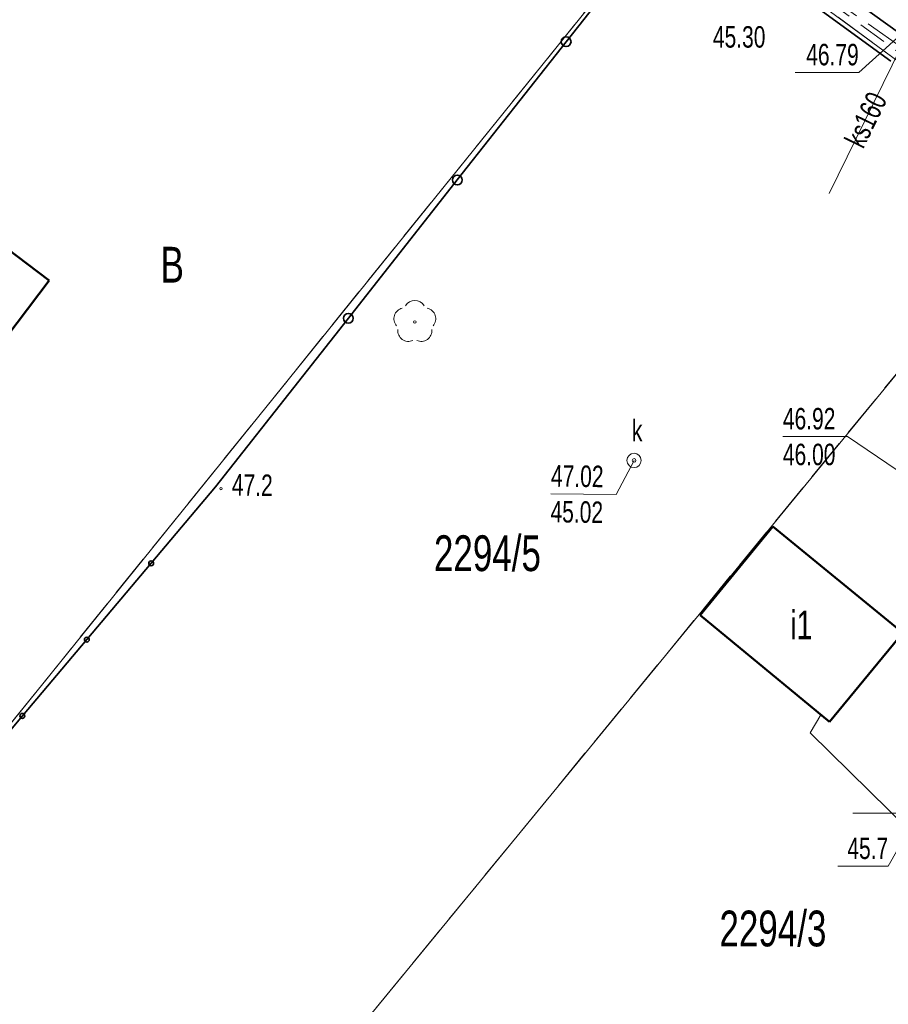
# Model space of a CAD drawing. Header units: millimetres. Extents: x 6552798 to 6553858, y 5859376 to 5860252.
# Tile 12 of 43: x 6553268 to 6553299, y 5859743 to 5859778. Entities that reach past the tile are written whole.
import ezdxf
from ezdxf.enums import TextEntityAlignment as Align

# ---------------------------------------------------------------- set-up
doc = ezdxf.new("R2010")
doc.units = ezdxf.units.MM
for name, pattern in [('1', [0]), ('1_OTKC', [1.5, 1, -0.5]), ('2_EGBU_A', [0]), ('3_SUKP', [0]), ('3_SULO', [0]), ('3_SUPP_P', [2, 1.5, -0.5]), ('3_SUWP', [0]), ('GDE', [0]), ('GUK', [2, 1.5, -0.5])]:
    doc.linetypes.add(name, pattern=pattern)
for name, color, linetype, lineweight in [('Dzialki', 7, 'GDE', 18), ('EGBB_E_T_0', 7, 'Continuous', 20), ('EGBB_L_0', 7, '2_EGBU_A', 50), ('Kontury', 3, 'GUK', 18), ('Numery_dzialek', 7, 'Continuous', 13), ('Numery_konturow', 3, 'Continuous', 13), ('OTK_L_2', 7, '1_OTKC', 18), ('OTO_L_0', 7, 'Continuous', 35), ('OTR_T_1', 7, 'Continuous', 18), ('OTZ_T_0', 3, 'Continuous', 18), ('P_SUEP_L_0', 1, '3_SUPP_P', 18), ('Podzial_sekcyjny_krzyze', 7, '1', 0), ('SUK_E_T_4', 34, 'Continuous', 0), ('SUK_T_3', 34, 'Continuous', 18), ('SUKP_E_T_0', 34, 'Continuous', 0), ('SUKP_L_0', 34, '3_SUKP', 18), ('SUKR_T_0', 34, 'Continuous', 18), ('SUL_L_1', 7, '3_SULO', 35), ('SUWP_L_0', 5, '3_SUWP', 18), ('SUWR_T_0', 5, 'Continuous', 18)]:
    doc.layers.add(name, color=color, linetype=linetype, lineweight=lineweight)
doc.styles.get("Standard").update_dxf_attribs({"font": 'arial.ttf'})

# ---------------------------------------------------------------- blocks, each defined once
blk = doc.blocks.new('2_OTRN')
at = {"linetype": 'Continuous'}
blk.add_circle((0, 0), 0.045, dxfattribs=at)
blk = doc.blocks.new('2_OTZL')
at = {"linetype": 'Continuous'}
blk.add_circle((0, 0), 0.045, dxfattribs=at)
for centre, start, end in [((0, 0.375), 30.1401, 149.8599), ((-0.357, 0.116), 102.1445, 221.86), ((0.357, 0.116), 318.14, 77.8555), ((-0.22, -0.303), 174.1482, 293.8542), ((0.22, -0.303), 246.1458, 5.8518)]:
    blk.add_arc(centre, 0.375, start, end, dxfattribs=at)
blk = doc.blocks.new('4_SUKS')
at = {"linetype": 'Continuous'}
blk.add_circle((0, 0), 0.25, dxfattribs=at)
blk = doc.blocks.new('4_SUPS')
at = {"linetype": 'Continuous'}
blk.add_circle((0, 0), 0.0625, dxfattribs=at)

msp = doc.modelspace()

# ---------------------------------------------------------------- linework, layer by layer
at = {"layer": 'Dzialki'}
for p, q in [((6553261.71, 5859745.26), (6553291.34, 5859781.96)), ((6553304.64, 5859772.19), (6553291.34, 5859781.96)), ((6553304.64, 5859772.19), (6553271.21, 5859731.48))]:
    msp.add_line(p, q, dxfattribs=at)
at = {"layer": 'EGBB_L_0', "linetype": '2_EGBU_A'}
for p, q in [((6553269.411, 5859768.612), (6553261.355, 5859774.695)), ((6553266.956, 5859765.366), (6553269.411, 5859768.612)), ((6553294.71, 5859760.02), (6553292.16, 5859756.92)), ((6553299.25, 5859756.3), (6553294.71, 5859760.02)), ((6553292.16, 5859756.92), (6553296.69, 5859753.19)), ((6553296.69, 5859753.19), (6553299.25, 5859756.3))]:
    msp.add_line(p, q, dxfattribs=at)
at = {"layer": 'Kontury'}
for p, q in [((6553261.71, 5859745.26), (6553291.34, 5859781.96)), ((6553304.64, 5859772.19), (6553291.34, 5859781.96)), ((6553304.64, 5859772.19), (6553277.38, 5859738.99))]:
    msp.add_line(p, q, dxfattribs=at)
at = {"layer": 'OTK_L_2', "linetype": '1_OTKC'}
msp.add_line((6553305.842, 5859771.633), (6553296.047, 5859778.821), dxfattribs=at)
at = {"layer": 'OTO_L_0'}
for p, q in [((6553287.482, 5859776.957), (6553291.287, 5859781.789)), ((6553295.802, 5859778.486), (6553298.83, 5859776.274)), ((6553283.677, 5859772.125), (6553287.482, 5859776.957)), ((6553279.872, 5859767.293), (6553283.677, 5859772.125)), ((6553275.232, 5859761.4), (6553279.872, 5859767.293)), ((6553272.981, 5859758.734), (6553275.232, 5859761.4)), ((6553270.73, 5859756.068), (6553272.981, 5859758.734)), ((6553268.479, 5859753.402), (6553270.73, 5859756.068)), ((6553266.228, 5859750.737), (6553268.479, 5859753.402))]:
    msp.add_line(p, q, dxfattribs=at)
for centre, radius in [((6553287.482, 5859776.957), 0.17), ((6553283.677, 5859772.125), 0.17), ((6553279.872, 5859767.293), 0.17), ((6553272.981, 5859758.734), 0.085), ((6553270.73, 5859756.068), 0.085), ((6553268.479, 5859753.402), 0.085)]:
    msp.add_circle(centre, radius, dxfattribs=at)
at = {"layer": 'P_SUEP_L_0', "linetype": '3_SUPP_P'}
msp.add_line((6553278.396, 5859791.367), (6553299.672, 5859776.429), dxfattribs=at)
at = {"layer": 'Podzial_sekcyjny_krzyze'}
msp.add_line((6553297.5, 5859750), (6553302.5, 5859750), dxfattribs=at)
at = {"layer": 'SUKP_L_0', "linetype": '3_SUKP'}
msp.add_line((6553296.677, 5859771.653), (6553299.57, 5859777.56), dxfattribs=at)
at = {"layer": 'SUKR_T_0', "linetype": 'Continuous', "lineweight": 0}
for p, q in [((6553299.57, 5859777.56), (6553297.707, 5859775.881)), ((6553295.481, 5859775.881), (6553297.707, 5859775.881)), ((6553295.057, 5859763.161), (6553297.31, 5859763.161)), ((6553299.05, 5859761.99), (6553297.31, 5859763.161)), ((6553289.856, 5859762.327), (6553289.225, 5859761.135)), ((6553286.945, 5859761.166), (6553289.225, 5859761.135))]:
    msp.add_line(p, q, dxfattribs=at)
at = {"layer": 'SUL_L_1', "linetype": '3_SULO'}
msp.add_line((6553304.917, 5859773.049), (6553279.679, 5859791.362), dxfattribs=at)
at = {"layer": 'SUWP_L_0', "linetype": '3_SUWP'}
for p, q in [((6553296.01, 5859752.81), (6553296.382, 5859753.444)), ((6553299.46, 5859749.42), (6553296.01, 5859752.81))]:
    msp.add_line(p, q, dxfattribs=at)
at = {"layer": 'SUWR_T_0', "linetype": 'Continuous', "lineweight": 0}
for p in [(6553299.46, 5859749.42), (6553296.973, 5859748.153)]:
    msp.add_line(p, (6553298.737, 5859748.153), dxfattribs=at)

# ---------------------------------------------------------------- block references
at = {"layer": 'OTR_T_1', "rotation": 359.2028674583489}
msp.add_blockref('2_OTRN', (6553275.42, 5859761.341), dxfattribs=at)
at = {"layer": 'OTZ_T_0'}
msp.add_blockref('2_OTZL', (6553282.193, 5859767.164), dxfattribs=at)
at = {"layer": 'SUK_T_3'}
msp.add_blockref('4_SUKS', (6553289.856, 5859762.327), dxfattribs=at)
at = {"layer": 'SUKR_T_0', "rotation": 359.1990000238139}
msp.add_blockref('4_SUPS', (6553289.856, 5859762.327), dxfattribs=at)

# ---------------------------------------------------------------- texts
at = {"layer": 'EGBB_E_T_0', "width": 0.7}
msp.add_text('i1', height=1, dxfattribs=at).set_placement((6553295.702, 5859756.607), align=Align.MIDDLE)
at = {"layer": 'Numery_dzialek', "width": 0.7}
for s, p in [('2294/5', (6553282.862, 5859759.711)), ('2294/3', (6553292.84, 5859746.6))]:
    msp.add_text(s, height=1.25, dxfattribs=at).set_placement(p, align=Align.TOP_LEFT)
at = {"layer": 'Numery_konturow', "width": 0.7}
msp.add_text('B', height=1.25, dxfattribs=at).set_placement((6553273.31, 5859769.79), align=Align.TOP_LEFT)
at = {"layer": 'OTR_T_1', "lineweight": 9, "width": 0.7}
msp.add_text('47.2', height=0.75, rotation=359.2029, dxfattribs=at).set_placement((6553275.795, 5859761.102))
at = {"layer": 'SUK_E_T_4', "lineweight": 9, "width": 0.7}
msp.add_text('k', height=0.75, dxfattribs=at).set_placement((6553289.78, 5859762.996))
at = {"layer": 'SUKP_E_T_0', "lineweight": 9, "width": 0.7}
msp.add_text('ks160', height=0.75, rotation=63.9043, dxfattribs=at).set_placement((6553297.942, 5859774.236), align=Align.MIDDLE)
at = {"layer": 'SUKR_T_0', "lineweight": 9, "width": 0.7}
msp.add_text('46.79', height=0.75, dxfattribs=at).set_placement((6553297.707, 5859776.881), align=Align.TOP_RIGHT)
for s, p in [('46.92', (6553295.057, 5859764.161)), ('46.00', (6553295.057, 5859762.911))]:
    msp.add_text(s, height=0.75, dxfattribs=at).set_placement(p, align=Align.TOP_LEFT)
for s, p in [('47.02', (6553286.959, 5859762.166)), ('45.02', (6553286.942, 5859760.916))]:
    msp.add_text(s, height=0.75, rotation=359.199, dxfattribs=at).set_placement(p, align=Align.TOP_LEFT)
at = {"layer": 'SUWR_T_0', "lineweight": 9, "width": 0.7}
msp.add_text('45.30', height=0.75, dxfattribs=at).set_placement((6553292.611, 5859777.499), align=Align.TOP_LEFT)
msp.add_text('45.7', height=0.75, dxfattribs=at).set_placement((6553298.737, 5859749.153), align=Align.TOP_RIGHT)

doc.saveas('drawing.dxf')
